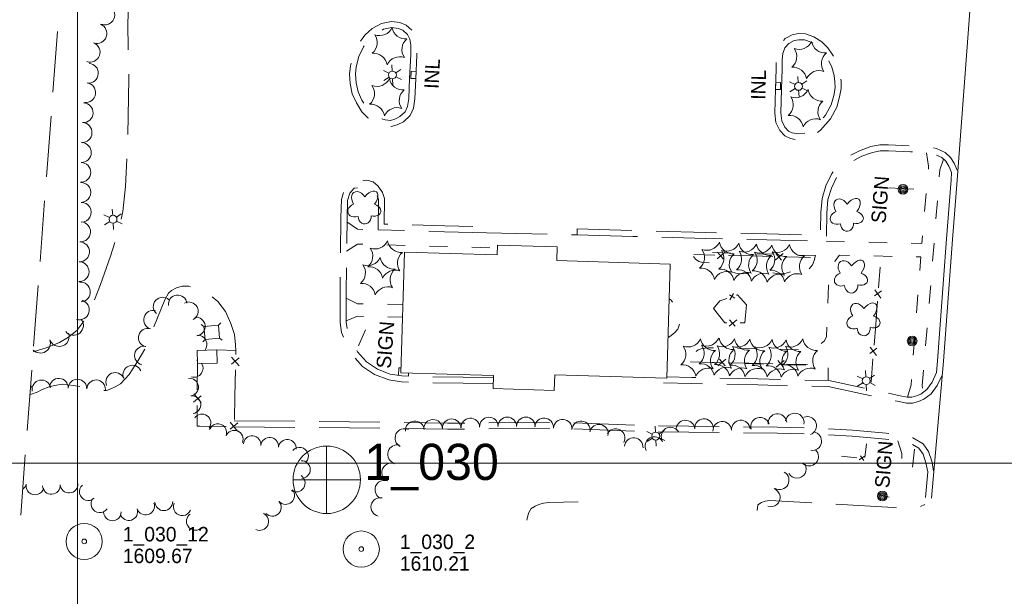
# Model space of a CAD drawing. Header units: feet. Extents: x 386549 to 388819, y 99500 to 101500.
# Tile 2 of 7: x 387476 to 387885, y 99945 to 100184. Entities that reach past the tile are written whole.
import ezdxf
from ezdxf.enums import TextEntityAlignment as Align

# ---------------------------------------------------------------- set-up
doc = ezdxf.new("R2010")
doc.units = ezdxf.units.FT
doc.header["$MEASUREMENT"] = 0
for name, pattern in [('DGN Style 3', [35.23527, 25.16805, -10.06722]), ('DGN Style 4', [40.294048, 20.13444, -10.06722, 0.025168, -10.06722]), ('DGN Style 5', [17.617635, 7.550415, -10.06722])]:
    doc.linetypes.add(name, pattern=pattern)
for name, color, linetype, lineweight in [('E_DWY', 73, 'DGN Style 3', 0), ('E_LAND_Vegetation', 21, 'Continuous', 0), ('E_MAP_GridLines', 251, 'Continuous', 0), ('E_MAP_Limits', 21, 'DGN Style 3', 0), ('E_MAP_PassPoints', 40, 'Continuous', 0), ('E_MISCPROP', 40, 'Continuous', 0), ('E_MISCPROP_HvyLine', 54, 'Continuous', 13), ('E_MISCPROP_Railing', 40, 'Continuous', 0), ('E_PATH_Sidewalk', 73, 'DGN Style 5', 0), ('E_RDWY', 40, 'Continuous', 13), ('E_UTL_AboveGroundPipe', 40, 'DGN Style 4', 0)]:
    doc.layers.add(name, color=color, linetype=linetype, lineweight=lineweight)
doc.styles.add('Style-IGR_FONT_0', font='IGR_FONT_0.shx')

# ---------------------------------------------------------------- blocks, each defined once
blk = doc.blocks.new('PP')
at = {"layer": 'E_MAP_PassPoints', "color": 40, "linetype": 'Continuous', "lineweight": 0}
for radius in [7.5, 0.96]:
    blk.add_circle((0, 0), radius, dxfattribs=at)
blk = doc.blocks.new('PHOTOC')
at = {"layer": 'E_MAP_Limits', "color": 73, "linetype": 'Continuous', "lineweight": 0}
for p, q in [((0.12, 14.06), (0.06, -13.8)), ((-13.79, 0.03), (14.12, 0.01))]:
    blk.add_line(p, q, dxfattribs=at)
blk.add_circle((0.17, 0.03), 14, dxfattribs=at)
blk = doc.blocks.new('INLT')
at = {"layer": 'E_MISCPROP_Railing', "color": 40, "linetype": 'Continuous', "lineweight": 0, "flags": 128}
blk.add_lwpolyline([(3, -2), (3, 0), (0, 0), (0, -2), (3, -2)], dxfattribs=at)
blk = doc.blocks.new('INL_6')
at = {"layer": 'E_MISCPROP_Railing', "color": 40, "linetype": 'Continuous', "lineweight": 0, "style": 'Style-IGR_FONT_0'}
blk.add_text('INL', height=6, rotation=0, dxfattribs=at).set_placement((-5.79, -2.75))
blk = doc.blocks.new('INL_7')
at = {"layer": 'E_MISCPROP_Railing', "color": 40, "linetype": 'Continuous', "lineweight": 0, "style": 'Style-IGR_FONT_0'}
blk.add_text('INL', height=6, rotation=0, dxfattribs=at).set_placement((-5.79, -2.75))
blk = doc.blocks.new('PED')
at = {"layer": 'E_UTL_AboveGroundPipe', "color": 101, "linetype": 'Continuous', "lineweight": 13}
for p, q in [((-2.34, 2.71), (-3.29, 3.77)), ((3.06, 2.71), (4.02, 3.77)), ((-3.29, -4.35), (-2.34, -3.29)), ((4.02, -4.35), (3.06, -3.29))]:
    blk.add_line(p, q, dxfattribs=at)
at = {"layer": 'E_UTL_AboveGroundPipe', "color": 101, "linetype": 'Continuous', "lineweight": 13, "flags": 128}
blk.add_lwpolyline([(-2.34, -3.29), (3.06, -3.29), (3.06, 2.71), (-2.34, 2.71)], close=True, dxfattribs=at)
blk = doc.blocks.new('POLE')
at = {"layer": 'E_MISCPROP', "color": 20, "linetype": 'Continuous', "lineweight": 0}
for radius in [2.02, 1.51, 1.01, 0.504]:
    blk.add_circle((0.03, -0.09), radius, dxfattribs=at)
blk = doc.blocks.new('LTP')
at = {"layer": 'E_MISCPROP', "color": 20, "linetype": 'Continuous', "lineweight": 0}
for p, q in [((-1.61, 0.09), (-4.22, 0.17)), ((-0.78, 1.46), (-1.98, 3.76)), ((0.86, 1.37), (2.22, 3.6)), ((1.66, 0), (4.18, -0.06)), ((-0.86, -1.4), (-2.22, -3.59)), ((0.78, -1.44), (2.02, -3.62))]:
    blk.add_line(p, q, dxfattribs=at)
blk.add_arc((0.02, 0.01), 1.64, 0, 360, dxfattribs=at)
blk = doc.blocks.new('SIGN')
at = {"layer": 'E_MISCPROP', "color": 20, "linetype": 'Continuous', "lineweight": 0, "style": 'Style-IGR_FONT_0'}
blk.add_text('SIGN', height=6, rotation=360, dxfattribs=at).set_placement((0, 0), align=Align.MIDDLE_LEFT)
blk = doc.blocks.new('TREE')
at = {"layer": 'E_LAND_Vegetation', "color": 93, "linetype": 'Continuous', "lineweight": 0}
for centre, major_axis, ratio in [((-1.07, 3.38), (0.91, -3.32), 0.782863), ((2.88, 1.66), (-3.52, -1.95), 0.691916), ((-3.74, -0.07), (3.29, -0.08), 0.832022), ((-1.48, -3.66), (1.2, 3.24), 0.716896), ((2.54, -2.64), (-3.34, 3.06), 0.560249)]:
    blk.add_ellipse(centre, major_axis=major_axis, ratio=ratio, start_param=1.570796, end_param=4.712389, dxfattribs=at)
blk = doc.blocks.new('PINEL')
at = {"layer": 'E_LAND_Vegetation', "color": 93, "linetype": 'Continuous', "lineweight": 0}
for centre, start, end in [((-8.23, 7.26), 275.2113, 0.9763), ((2.17, 10.66), 215.2113, 300.9763), ((10.31, 3.35), 155.2114, 240.9763), ((-10.49, -3.45), 335.2113, 60.9763), ((8.05, -7.36), 95.2114, 180.9763), ((-2.35, -10.75), 35.2114, 120.9763)]:
    blk.add_arc(centre, 5.72, start, end, dxfattribs=at)
blk = doc.blocks.new('LTP_1')
at = {"layer": 'E_MISCPROP', "color": 20, "linetype": 'Continuous', "lineweight": 0}
for p, q in [((-1.61, 0.09), (-4.22, 0.17)), ((-0.78, 1.46), (-1.98, 3.76)), ((0.86, 1.37), (2.22, 3.6)), ((1.66, 0), (4.18, -0.06)), ((-0.86, -1.4), (-2.22, -3.59)), ((0.78, -1.44), (2.02, -3.62))]:
    blk.add_line(p, q, dxfattribs=at)
blk.add_arc((0.02, 0.01), 1.64, 0, 360, dxfattribs=at)

msp = doc.modelspace()

# ---------------------------------------------------------------- linework, layer by layer
at = {"layer": 'E_DWY', "color": 51, "linetype": 'DGN Style 3', "lineweight": 0, "flags": 128}
for points in [[(387481.64, 100046.3), (387487.47, 100048.04), (387492.64, 100050.21), (387496.36, 100052.3), (387499.72, 100055.17), (387503.14, 100059.56), (387505.56, 100063.93), (387509.65, 100074.27), (387513.76, 100085.99), (387517.39, 100097.37), (387518.81, 100104.48), (387520, 100114.9), (387520.91, 100132.64), (387521.32, 100159.54), (387520.97, 100182.89), (387521.38, 100192.3), (387522.48, 100197.48), (387525.62, 100203.38), (387529.43, 100207.59), (387533.77, 100210.76), (387539.35, 100213.91), (387546.43, 100215.82), (387554.1, 100216.85), (387565.96, 100218.12), (387582.51, 100218.98), (387608.02, 100218.74), (387648.36, 100218.24), (387697.18, 100216.52), (387751.33, 100215.23), (387768.23, 100215.33), (387786.45, 100216.2), (387806.43, 100217.6), (387814.23, 100218.05), (387819.08, 100218.07)], [(387640.42, 100159.78), (387640.08, 100151.23), (387639.46, 100147.39), (387638.1, 100144.39), (387635.3, 100141.81), (387632.7, 100140.53), (387630.28, 100139.82), (387627.17, 100140.05), (387624.05, 100141.15), (387620.56, 100143.43), (387618.03, 100145.94), (387615.88, 100149.59), (387614.12, 100153.41), (387613.18, 100157.63), (387613, 100161.54), (387613.31, 100164.94), (387614.53, 100169.69), (387616.63, 100174.17), (387619.33, 100177.66), (387622.36, 100180.45), (387626.23, 100182.52), (387630.34, 100183.39), (387633.83, 100183), (387636.41, 100181.92), (387639.04, 100179.59), (387640.38, 100176.83), (387640.95, 100173.73), (387640.89, 100169.55)], [(387637.92, 100159.88), (387637.59, 100151.48), (387637.04, 100148.12), (387636.03, 100145.89), (387633.87, 100143.89), (387631.79, 100142.87), (387630.01, 100142.35), (387627.69, 100142.52), (387625.16, 100143.41), (387622.14, 100145.38), (387620.02, 100147.49), (387618.1, 100150.75), (387616.5, 100154.21), (387615.67, 100157.97), (387615.5, 100161.48), (387615.78, 100164.51), (387616.89, 100168.84), (387618.77, 100172.86), (387621.18, 100175.96), (387623.82, 100178.4), (387627.09, 100180.15), (387630.47, 100180.86), (387633.2, 100180.55), (387635.06, 100179.77), (387637.01, 100178.04), (387637.99, 100176.05), (387638.45, 100173.52), (387638.39, 100169.59)], [(387789.79, 100155.25), (387789.45, 100145.34), (387789.98, 100141.45), (387791.61, 100138.15), (387793.69, 100135.89), (387795.96, 100134.79), (387799.25, 100134.28), (387802.69, 100134.61), (387805.76, 100136.13), (387808.42, 100138.27), (387812.54, 100143.01), (387815.23, 100147.87), (387816.36, 100152.06), (387817.04, 100155.61), (387816.97, 100158.53), (387816.59, 100161.47), (387815.5, 100165.26), (387813.61, 100169.45), (387811.44, 100172.47), (387808.95, 100174.98), (387805.7, 100177.09), (387802.29, 100178.21), (387799.31, 100178.37), (387796.73, 100177.83), (387793.79, 100176.29), (387791.47, 100173.74), (387790.31, 100170.6), (387790.1, 100167.55), (387790.02, 100163.74)], [(387792.29, 100155.17), (387791.96, 100145.46), (387792.4, 100142.2), (387793.7, 100139.57), (387795.2, 100137.93), (387796.71, 100137.21), (387799.32, 100136.8), (387802, 100137.06), (387804.41, 100138.25), (387806.67, 100140.08), (387810.48, 100144.45), (387812.9, 100148.82), (387813.93, 100152.62), (387814.54, 100155.81), (387814.47, 100158.34), (387814.13, 100160.96), (387813.15, 100164.4), (387811.44, 100168.2), (387809.53, 100170.85), (387807.36, 100173.03), (387804.62, 100174.82), (387801.83, 100175.73), (387799.51, 100175.85), (387797.58, 100175.45), (387795.34, 100174.28), (387793.65, 100172.42), (387792.78, 100170.07), (387792.6, 100167.44), (387792.52, 100163.69)], [(387638.39, 100169.59), (387637.92, 100159.88)], [(387640.88, 100169.47), (387640.42, 100159.76)], [(387790.02, 100163.75), (387789.79, 100155.24)], [(387792.52, 100163.69), (387792.29, 100155.17)], [(387707.4, 100094.81), (387707.47, 100097.31), (387730.62, 100096.69), (387760.89, 100095.84), (387786.21, 100095.26), (387808.44, 100094.65), (387808.54, 100104.16), (387809.1, 100109.97), (387810.69, 100115.14), (387813.12, 100120.31), (387816.61, 100124.34), (387820.61, 100127.69), (387824.61, 100129.76), (387829.37, 100131.49), (387833.04, 100132.18), (387836.73, 100132.2), (387845.99, 100131.77), (387852.46, 100131.45), (387856.55, 100130.72), (387860.27, 100129.07), (387862.36, 100126.92), (387863.94, 100124.53), (387865.19, 100121.64)], [(387707.4, 100094.81), (387730.55, 100094.19), (387760.83, 100093.34), (387786.15, 100092.76), (387810.92, 100092.08), (387811.04, 100104.03), (387811.56, 100109.48), (387813.02, 100114.24), (387815.23, 100118.94), (387818.37, 100122.55), (387822, 100125.6), (387825.61, 100127.47), (387830.03, 100129.07), (387833.29, 100129.68), (387836.68, 100129.7), (387845.87, 100129.27), (387852.18, 100128.96), (387855.81, 100128.31), (387858.81, 100126.98), (387860.41, 100125.35), (387861.73, 100123.34), (387862.89, 100120.65)], [(387672.69, 100033.07), (387647.15, 100033.45), (387634.48, 100033.78), (387629.25, 100034.6), (387623.36, 100036.81), (387618.39, 100040.16), (387614.19, 100044.86), (387611.39, 100049.92), (387609.67, 100054.26), (387609.12, 100058.47), (387609.04, 100070.88), (387609.42, 100101.98), (387609.61, 100109.55), (387610.86, 100113.49), (387613.69, 100116.48), (387620.15, 100117.6), (387622.72, 100116.81), (387624.9, 100115.01), (387626.62, 100112.46), (387627.47, 100109.88), (387627.35, 100099.32), (387652.49, 100098.63), (387669.88, 100098.16), (387669.81, 100095.66)], [(387672.77, 100035.57), (387647.2, 100035.95), (387634.71, 100036.28), (387629.89, 100037.03), (387624.51, 100039.05), (387620.04, 100042.06), (387616.24, 100046.31), (387613.66, 100050.99), (387612.11, 100054.9), (387611.62, 100058.64), (387611.54, 100070.87), (387611.92, 100101.93), (387612.1, 100109.13), (387613.07, 100112.19), (387614.93, 100114.15), (387619.99, 100115.03), (387621.52, 100114.57), (387623.03, 100113.32), (387624.35, 100111.35), (387624.96, 100109.49), (387624.82, 100096.89), (387652.42, 100096.13), (387669.81, 100095.66)], [(387669.81, 100095.66), (387707.4, 100094.81)], [(387565.78, 100046.89), (387565.7, 100049.19), (387565.15, 100053.5), (387563.72, 100058.02), (387561.46, 100062.99), (387558.36, 100067.14), (387554.8, 100070.15), (387550.58, 100072.4), (387546.2, 100073.51), (387543.45, 100073.6), (387541.13, 100072.81), (387539.05, 100071.78), (387537.81, 100070.57), (387536.25, 100067.85), (387528.29, 100047.88), (387525.24, 100042.65), (387521.43, 100036.91), (387517.89, 100032.94), (387515.68, 100031.72), (387513.87, 100030.89), (387512.11, 100030.28), (387509.94, 100030.29), (387507.96, 100030.47), (387505.65, 100031.05), (387498.41, 100032.31), (387493.65, 100032.8), (387490.5, 100032.28), (387488.24, 100031.7), (387485.43, 100030.64), (387483.28, 100029.56), (387480.97, 100028.69), (387480.29, 100028.52)], [(387856.62, 100037.7), (387854.76, 100033.62), (387852.65, 100030.63), (387850.08, 100028.77), (387848.28, 100027.99), (387846.38, 100027.46), (387844.37, 100027.49), (387841.57, 100028.05), (387826.81, 100031.17), (387811.87, 100034.31), (387782.44, 100035.03), (387755.07, 100035.59), (387744.68, 100035.87)], [(387858.89, 100036.66), (387856.94, 100032.37), (387854.45, 100028.85), (387851.33, 100026.59), (387849.12, 100025.63), (387846.7, 100024.96), (387844.1, 100024.99), (387841.07, 100025.6), (387826.29, 100028.72), (387811.58, 100031.82), (387782.38, 100032.53), (387755.01, 100033.09), (387743.25, 100033.4)], [(387565.13, 100017.65), (387600.23, 100017.35), (387630.03, 100016.98), (387653.7, 100016.67), (387702.71, 100016.96), (387736.54, 100015.62), (387768.04, 100015.32), (387790.66, 100014.96), (387809.4, 100014.48), (387821.79, 100013.77), (387835.78, 100012.48), (387842.46, 100011.6), (387846.78, 100010.64), (387851.05, 100008.15), (387853.28, 100004.96), (387854.67, 100000.91), (387855.42, 99996.85)], [(387565.11, 100015.15), (387600.21, 100014.85), (387630, 100014.48), (387653.69, 100014.17), (387702.67, 100014.46), (387736.48, 100013.12), (387768, 100012.82), (387790.61, 100012.46), (387809.3, 100011.98), (387821.61, 100011.28), (387835.5, 100010), (387842.03, 100009.14), (387845.86, 100008.29), (387849.32, 100006.26), (387851.03, 100003.81), (387852.24, 100000.27), (387852.96, 99996.4)], [(387686.51, 99976.47), (387687.19, 99979.36), (387688.32, 99981.21), (387689.96, 99982.24), (387691.92, 99983), (387693.48, 99983.44), (387695.63, 99983.72), (387713.76, 99984.1)], [(387782.17, 99980.39), (387782.49, 99982.81), (387783.93, 99983.67), (387785.47, 99984.25), (387787.41, 99984.51), (387838.73, 99981.65), (387843.47, 99981.38), (387846.96, 99981.35), (387849.1, 99981.7), (387851.78, 99982.86)]]:
    msp.add_lwpolyline(points, dxfattribs=at)
at = {"layer": 'E_LAND_Vegetation', "color": 93, "linetype": 'Continuous', "lineweight": 0}
for centre, radius, start, end in [((387511.37, 100186.12), 4.12, 246.2138, 66.2138), ((387508.13, 100178.4), 4.12, 249.9344, 69.9344), ((387505.3, 100170.65), 4.12, 249.9344, 69.9344), ((387504.58, 100161.91), 4.12, 266.1708, 86.1708), ((387503.46, 100153.88), 4.12, 262.0693, 82.0693), ((387502.39, 100145.54), 4.12, 267.0106, 87.0106), ((387501.95, 100137.3), 4.12, 267.0106, 87.0106), ((387501.66, 100129.02), 4.12, 268.2782, 88.2782), ((387501.42, 100120.77), 4.12, 268.2782, 88.2782), ((387501.46, 100112.44), 4.12, 271.1484, 91.1484), ((387501.62, 100104.19), 4.12, 271.1484, 91.1484), ((387501.32, 100096.08), 4.12, 267.1773, 87.1773), ((387500.91, 100087.8), 4.12, 268.6547, 88.6547), ((387500.71, 100079.55), 4.12, 268.6547, 88.6547), ((387501.25, 100071.13), 4.12, 274.7559, 94.7559), ((387541.61, 100066), 3.87, 6.5482, 186.5482), ((387500.82, 100063.71), 4.12, 254.1251, 74.1251), ((387535.38, 100065.06), 3.87, 47.8213, 227.8213), ((387546.24, 100063.11), 3.87, 298.1775, 118.1775), ((387531.4, 100059.57), 3.87, 73.6618, 253.6618), ((387498.38, 100057.27), 4.12, 219.4064, 39.4064), ((387549.18, 100056.78), 3.87, 276.5417, 96.5417), ((387492.45, 100052.61), 4.12, 199.3027, 19.3027), ((387529.23, 100052.14), 3.87, 73.6618, 253.6618), ((387484.67, 100049.88), 4.12, 223.8159, 19.3027), ((387549.9, 100049.26), 3.87, 323.2491, 90.8328), ((387527.59, 100044.73), 3.87, 78.1089, 258.1089), ((387548.48, 100039.43), 3.67, 253.3021, 33.5765), ((387548.48, 100039.43), 3.67, 69.6277, 73.3021), ((387515.68, 100033.81), 3.87, 22.9135, 202.9135), ((387522.8, 100036.83), 3.87, 22.9135, 202.9135), ((387485.07, 100030.69), 3.87, 10.9706, 190.9706), ((387492.29, 100031.39), 3.87, 357.2191, 177.2191), ((387500.03, 100031.03), 3.87, 357.7363, 177.7363), ((387507.76, 100030.72), 3.87, 357.7363, 177.7363), ((387546.57, 100031.62), 3.67, 277.6228, 97.6228), ((387478, 100029.29), 3.87, 27.623, 48.3232), ((387547.55, 100024.35), 3.67, 277.6228, 97.6228), ((387790.59, 100016.7), 3.86, 6.3415, 186.3415), ((387797.75, 100016.94), 3.86, 350.4669, 170.4669), ((387551.73, 100016.77), 3.67, 325.1415, 145.1415), ((387640.07, 100013.72), 3.86, 5.4558, 185.4557), ((387647.65, 100014.31), 3.86, 1.8531, 181.8531), ((387655.36, 100014.55), 3.86, 1.8531, 181.8531), ((387663.11, 100014.87), 3.86, 2.8884, 182.8884), ((387670.82, 100015.27), 3.86, 2.8884, 182.8884), ((387678.44, 100015.32), 3.86, 359.9516, 179.9516), ((387686.16, 100015.31), 3.86, 359.9516, 179.9516), ((387693.74, 100014.93), 3.86, 355.903, 175.903), ((387701.44, 100014.38), 3.86, 355.903, 175.903), ((387709.07, 100013.64), 3.86, 354.3363, 174.3363), ((387752.41, 100014.01), 3.86, 4.3998, 184.3998), ((387760.1, 100014.6), 3.86, 4.3998, 184.3998), ((387767.68, 100013.54), 3.86, 3.7095, 183.7095), ((387775.39, 100014.03), 3.86, 3.7095, 183.7095), ((387783.39, 100015.24), 3.86, 17.0255, 197.0255), ((387802.93, 100015.55), 3.86, 290.4632, 110.4632), ((387558.28, 100012.71), 3.67, 338.4327, 158.4327), ((387565.1, 100010.01), 3.67, 338.3178, 158.3178), ((387635.72, 100010.51), 3.86, 64.2006, 244.2006), ((387716.46, 100012.29), 3.86, 347.9039, 167.9039), ((387723.42, 100010.49), 3.86, 332.2851, 152.2851), ((387746.2, 100011.12), 3.86, 32.0362, 212.0362), ((387805.04, 100009.2), 3.86, 260.3949, 80.3949), ((387572.54, 100007.74), 3.67, 354.9018, 174.9018), ((387579.81, 100007.08), 3.67, 353.6636, 173.6636), ((387587.11, 100006.26), 3.67, 353.6636, 173.6636), ((387730.94, 100006.74), 3.86, 354.9196, 174.9196), ((387739.48, 100007.14), 3.86, 29.0932, 209.0932), ((387592.22, 100002.94), 3.67, 319.6339, 139.6339), ((387632.64, 100003.77), 3.86, 73.4543, 253.4543), ((387803.75, 100002.75), 3.86, 226.6453, 46.6453), ((387593.01, 99997.43), 3.67, 271.5203, 91.5203), ((387630.25, 99996.25), 3.86, 68.1141, 248.1141), ((387791.53, 99992.97), 3.86, 240.3606, 60.3606), ((387798.69, 99997.68), 3.86, 209.7414, 29.7414), ((387590.85, 99991.79), 3.67, 237.4128, 57.4128), ((387627.37, 99989.09), 3.86, 68.1141, 248.1141), ((387475.21, 99992.24), 3.68, 304.8293, 347.0289), ((387482.38, 99990.58), 3.68, 167.0289, 347.0289), ((387489.2, 99990.86), 3.68, 183.778, 3.778), ((387496.52, 99991.37), 3.68, 184.0622, 4.0622), ((387504.53, 99988.22), 3.68, 132.0676, 312.0676), ((387586.45, 99986.62), 3.67, 221.2174, 41.2174), ((387787.86, 99985.85), 3.86, 250.3675, 70.3675), ((387509.35, 99983.2), 3.68, 144.3849, 324.3849), ((387535.88, 99984.04), 3.68, 181.7736, 1.7736), ((387580.93, 99981.72), 3.67, 222.5564, 42.5564), ((387625.71, 99981.85), 3.86, 77.1007, 257.1006), ((387514.52, 99979.87), 3.68, 180.2727, 0.2727), ((387521.32, 99979.95), 3.68, 198.3869, 18.3869), ((387528.3, 99982.27), 3.68, 198.3869, 18.3869), ((387543.54, 99981.95), 3.68, 156.6555, 336.6555), ((387548.96, 99975.93), 3.68, 124.4804, 304.4803), ((387575.7, 99975.83), 3.67, 243.7665, 63.7665)]:
    msp.add_arc(centre, radius, start, end, dxfattribs=at)
at = {"layer": 'E_MAP_GridLines', "color": 161, "linetype": 'Continuous', "lineweight": 0}
for p, q in [((387500, 99500), (387500, 101500)), ((387000, 100000), (388500, 100000))]:
    msp.add_line(p, q, dxfattribs=at)
at = {"layer": 'E_MAP_Limits', "color": 73, "linetype": 'DGN Style 3', "lineweight": 0, "flags": 128}
msp.add_lwpolyline([(387476.49, 99978.43), (387501.68, 100310.38), (387503.14, 100449.94), (387465.04, 100902.88)], dxfattribs=at)
at = {"layer": 'E_MISCPROP', "color": 20, "linetype": 'Continuous', "lineweight": 0}
for p, q in [((387837, 100114.38), (387847.22, 100113.76)), ((387616.73, 100048.73), (387619.58, 100055.39)), ((387832.34, 99987.01), (387836.93, 99986))]:
    msp.add_line(p, q, dxfattribs=at)
at = {"layer": 'E_MISCPROP_HvyLine', "color": 241, "linetype": 'Continuous', "lineweight": 13, "flags": 128}
for points in [[(387634.28, 100037.6), (387635.8, 100087.7), (387635.8, 100087.7), (387674.19, 100086.53), (387674.19, 100086.53), (387674.32, 100090.57), (387674.32, 100090.57), (387699.16, 100089.81), (387699.16, 100089.81), (387699.16, 100089.81), (387698.99, 100084.12), (387698.99, 100084.12), (387746.11, 100082.69), (387744.66, 100035.29), (387744.66, 100035.29), (387744.66, 100035.29), (387698.13, 100036.71), (387697.94, 100030.27), (387697.94, 100030.27), (387672.63, 100031.04), (387672.79, 100036.43), (387672.79, 100036.43), (387634.28, 100037.6)], [(387549.79, 100041.43), (387557.96, 100041.6), (387557.84, 100047.05), (387557.84, 100047.05), (387557.84, 100047.05), (387549.67, 100046.88)]]:
    msp.add_lwpolyline(points, close=True, dxfattribs=at)
at = {"layer": 'E_MISCPROP_Railing', "color": 40, "linetype": 'Continuous', "lineweight": 0}
for p, q in [((387765.54, 100084.91), (387768.83, 100087.64)), ((387765.75, 100087.71), (387768.11, 100084.9)), ((387789.7, 100084.31), (387792.99, 100087.04)), ((387789.92, 100087.12), (387792.27, 100084.31)), ((387772.93, 100068.57), (387770.63, 100069.88)), ((387772.37, 100070.52), (387770.83, 100067.85)), ((387833.77, 100071.65), (387830.87, 100069.47)), ((387831.01, 100072.01), (387833.53, 100068.61)), ((387770.55, 100056.87), (387773.67, 100059.58)), ((387770.69, 100059.59), (387773.03, 100056.93)), ((387831.88, 100047.8), (387828.98, 100045.62)), ((387829.12, 100048.16), (387831.64, 100044.76)), ((387564.04, 100044.09), (387567.1, 100040.41)), ((387567.17, 100043.85), (387564.04, 100041.21)), ((387769.13, 100043.26), (387765.83, 100040.52)), ((387768.92, 100040.45), (387766.55, 100043.26)), ((387793.36, 100042.71), (387790.06, 100039.97)), ((387793.15, 100039.9), (387790.78, 100042.71)), ((387551.4, 100025.18), (387548.28, 100028.8)), ((387548.26, 100025.36), (387551.35, 100028.06)), ((387563.46, 100017.07), (387566.53, 100013.4)), ((387566.6, 100016.84), (387563.47, 100014.2)), ((387826.72, 100003.01), (387824.47, 100001.39)), ((387826.46, 100001.2), (387825.05, 100003.13))]:
    msp.add_line(p, q, dxfattribs=at)
at = {"layer": 'E_MISCPROP_Railing', "color": 40, "linetype": 'Continuous', "lineweight": 0, "flags": 128}
for points in [[(387755.93, 100086.65), (387764.57, 100086.44)], [(387770.28, 100086.3), (387780.1, 100086.06)], [(387780.1, 100086.06), (387788.73, 100085.85)], [(387794.44, 100085.71), (387804.26, 100085.47)], [(387833.26, 100081.41), (387832.58, 100072.89)], [(387777.75, 100065.79), (387774.01, 100069.94), (387773.41, 100069.73)], [(387769.52, 100068.39), (387766.7, 100067.42), (387764.1, 100064.27)], [(387775.09, 100058.33), (387777.09, 100058.32), (387777.75, 100065.79)], [(387832.13, 100067.25), (387831.36, 100057.56)], [(387764.1, 100064.27), (387768.81, 100058.33), (387769.58, 100058.33)], [(387831.36, 100057.56), (387830.69, 100049.04)], [(387557.84, 100047.05), (387565.78, 100046.89), (387565.75, 100045.18)], [(387549.74, 100030.45), (387549.79, 100041.43)], [(387764.38, 100041.86), (387754.53, 100042.08)], [(387778.76, 100041.53), (387770.1, 100041.73)], [(387788.61, 100041.31), (387778.76, 100041.53)], [(387803, 100040.98), (387794.34, 100041.18)], [(387830.24, 100043.4), (387829.47, 100033.71)], [(387565.61, 100038.79), (387565.38, 100027.82)], [(387565.38, 100027.82), (387565.17, 100018.16)], [(387550.76, 100015.47), (387549.68, 100015.49), (387549.71, 100024.06)], [(387561.74, 100015.23), (387550.76, 100015.47)], [(387827.5, 100008.03), (387826.89, 100002.46)], [(387823.59, 100002.32), (387817.24, 100002.91)]]:
    msp.add_lwpolyline(points, dxfattribs=at)
at = {"layer": 'E_PATH_Sidewalk', "color": 51, "linetype": 'DGN Style 5', "lineweight": 0, "flags": 128}
for points in [[(387810.92, 100092.08), (387850.52, 100091.29), (387853.34, 100123.29), (387852.48, 100128.91)], [(387859.52, 100126.26), (387857.98, 100121.85), (387854.11, 100072.75), (387850.64, 100032.34), (387850.94, 100029.39)], [(387611.9, 100100.23), (387616.23, 100097.13), (387624.82, 100096.89)], [(387611.75, 100088.12), (387616.23, 100091.03), (387674.28, 100089.36)], [(387844.59, 100027.49), (387846.04, 100032.63), (387850.11, 100085.66), (387816.36, 100086.35), (387814.54, 100084.07), (387812.71, 100080.41), (387812.04, 100076.86), (387811.76, 100073.64), (387810.95, 100052.58), (387810.1, 100050.83), (387807.68, 100048.78), (387804.51, 100047.75), (387800.5, 100047.15), (387761.79, 100047.95), (387759.35, 100047.72), (387757.74, 100047.05), (387756.12, 100045.74), (387755.19, 100044.12), (387754.53, 100042.08), (387811.67, 100040.45), (387811.66, 100034.32)], [(387806.42, 100086.2), (387755.51, 100087.79), (387755.71, 100085.78), (387756.54, 100084.7), (387758.01, 100083.75), (387759.57, 100083.39), (387765.56, 100082.95), (387766.82, 100082.7), (387767.65, 100082.42), (387768.91, 100081.31), (387770.03, 100080.32), (387771.48, 100079.52), (387773.28, 100078.97), (387776.35, 100078.68), (387778.45, 100078.81), (387780.57, 100079.37), (387782.5, 100079.7), (387784.32, 100079.66), (387786.08, 100079.53), (387788.29, 100079.17), (387790.22, 100078.77), (387792.48, 100078.62), (387794.27, 100078.87), (387796.09, 100079.55), (387797.79, 100080.07), (387799.44, 100080.23), (387801.19, 100080.18), (387802.49, 100080.31), (387803.75, 100080.79)], [(387803.75, 100080.79), (387805.12, 100082.37), (387805.81, 100084.25), (387806.42, 100086.2)], [(387611.55, 100068.5), (387616.27, 100066.27), (387635.14, 100065.91)], [(387745.18, 100052.24), (387745.88, 100052.6), (387747.92, 100054.1), (387749.22, 100055.68), (387750.06, 100058.23), (387750.18, 100060.78), (387749.8, 100062.56), (387749.22, 100064.03), (387747.8, 100066), (387746.47, 100067.69), (387745.67, 100068.3)], [(387611.61, 100059.12), (387616.26, 100061.04), (387634.98, 100060.69)], [(387633.34, 100036.49), (387633.49, 100039.6), (387634.34, 100039.57)], [(387637.4, 100036.21), (387637.49, 100037.5)], [(387840.61, 100009.33), (387842.28, 100004.09), (387841.89, 99997.7), (387846.54, 99997.31), (387847.59, 100007.27)]]:
    msp.add_lwpolyline(points, dxfattribs=at)
at = {"layer": 'E_RDWY', "color": 21, "linetype": 'Continuous', "lineweight": 13, "flags": 128}
for points in [[(387854.51, 99985.55), (387859.54, 100042.38), (387863.29, 100092.95), (387865.16, 100117.52), (387871.29, 100198.85), (387874.26, 100242.49), (387878.22, 100301.85), (387880.44, 100357.46), (387881.18, 100407.65), (387880.87, 100437.87), (387880.25, 100456.58), (387878.46, 100500.44), (387876.48, 100535.71), (387874.48, 100562.96), (387872.09, 100591.16), (387868.27, 100634.71), (387865.37, 100669.59), (387862.64, 100699.57), (387859.34, 100738.63), (387856.17, 100774.49), (387852.17, 100820.42), (387848.64, 100860.9), (387844.74, 100906.24), (387841.29, 100945.55)], [(387856.62, 100037.7), (387857.05, 100042.59), (387860.8, 100093.13), (387862.67, 100117.71), (387862.89, 100120.65)], [(387852.02, 99985.77), (387852.96, 99996.4)]]:
    msp.add_lwpolyline(points, dxfattribs=at)

# ---------------------------------------------------------------- block references
at = {"layer": 'E_LAND_Vegetation', "color": 93, "linetype": 'Continuous', "lineweight": 0, "xscale": 1.000002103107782, "yscale": 1.000002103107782, "zscale": 1.000002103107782, "rotation": 94.42266746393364}
for name, p in [('PINEL', (387629.54, 100173.25)), ('PINEL', (387803.66, 100167.48)), ('PINEL', (387628.42, 100152.11)), ('PINEL', (387802.21, 100147.47)), ('TREE', (387618.86, 100106.35)), ('TREE', (387819.09, 100103.31)), ('PINEL', (387627.67, 100084.66)), ('PINEL', (387765.4, 100084.12)), ('PINEL', (387773.45, 100083.73)), ('PINEL', (387780.8, 100083.39)), ('PINEL', (387787.23, 100082.96)), ('PINEL', (387794.53, 100083.19)), ('PINEL', (387624.62, 100077.74)), ('TREE', (387820.85, 100077.69)), ('TREE', (387826.03, 100059.95)), ('PINEL', (387757.62, 100043.99)), ('PINEL', (387765.25, 100044.37)), ('PINEL', (387771.67, 100044.06)), ('PINEL', (387778.08, 100043.86)), ('PINEL', (387787.27, 100043.69)), ('PINEL', (387793.09, 100043.55)), ('PINEL', (387800.02, 100043.98))]:
    msp.add_blockref(name, p, dxfattribs=at)
at = {"layer": 'E_MAP_Limits', "color": 73, "linetype": 'Continuous', "lineweight": 0}
msp.add_blockref('PHOTOC', (387603.33, 99993.14), dxfattribs=at)
at = {"layer": 'E_MAP_PassPoints', "color": 40, "linetype": 'Continuous', "lineweight": 0}
for p in [(387502.84, 99967.59), (387617.84, 99964.42)]:
    msp.add_blockref('PP', p, dxfattribs=at)
at = {"layer": 'E_MISCPROP', "color": 20, "linetype": 'Continuous', "lineweight": 0}
for name, p, xscale, yscale, zscale, rotation in [('LTP', (387630.78, 100161.17), 1.000001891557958, 1.000001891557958, 1.000001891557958, 95.05850680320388), ('LTP', (387799.33, 100156.45), 1.000001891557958, 1.000001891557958, 1.000001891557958, 95.05850680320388), ('SIGN', (387832.45, 100099.71), 1.000000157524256, 1.000000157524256, 1.000000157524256, 85.5580563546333), ('POLE', (387842.63, 100113.68), 1.000001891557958, 1.000001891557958, 1.000001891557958, 95.05850680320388), ('LTP', (387514.81, 100101.28), 1.000001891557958, 1.000001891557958, 1.000001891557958, 95.05850680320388), ('SIGN', (387627.06, 100039.4), 1.000000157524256, 1.000000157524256, 1.000000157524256, 85.5580563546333), ('POLE', (387846.42, 100050.76), 1.000001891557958, 1.000001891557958, 1.000001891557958, 95.05850680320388), ('LTP_1', (387827.44, 100034.29), 1.000002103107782, 1.000002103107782, 1.000002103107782, 94.42266746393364), ('LTP', (387740.09, 100011.3), 1.000001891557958, 1.000001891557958, 1.000001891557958, 95.05850680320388), ('SIGN', (387833.96, 99989.78), 1.000000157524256, 1.000000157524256, 1.000000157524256, 85.5580563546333), ('POLE', (387834.04, 99986.37), 1.000001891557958, 1.000001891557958, 1.000001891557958, 95.05850680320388)]:
    msp.add_blockref(name, p, dxfattribs=dict(at, xscale=xscale, yscale=yscale, zscale=zscale, rotation=rotation))
at = {"layer": 'E_MISCPROP_Railing', "color": 40, "linetype": 'Continuous', "lineweight": 0}
for name, p, xscale, yscale, zscale, rotation in [('INL_6', (387647.46, 100161.23), 1.000000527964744, 1.000000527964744, 1.000000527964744, 87.3016083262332), ('INLT', (387640.56, 100162.66), 1.000000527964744, 1.000000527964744, 1.000000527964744, 267.3016083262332), ('INL_7', (387782.95, 100156.69), 1.000001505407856, 1.000001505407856, 1.000001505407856, 88.43286285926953), ('INLT', (387789.79, 100155.17), 1.000001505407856, 1.000001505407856, 1.000001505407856, 88.43286285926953)]:
    msp.add_blockref(name, p, dxfattribs=dict(at, xscale=xscale, yscale=yscale, zscale=zscale, rotation=rotation))
at = {"layer": 'E_UTL_AboveGroundPipe', "color": 101, "linetype": 'Continuous', "lineweight": 13, "xscale": 1.000001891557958, "yscale": 1.000001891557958, "zscale": 1.000001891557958, "rotation": 95.05850680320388}
msp.add_blockref('PED', (387555.5, 100053.98), dxfattribs=at)

# ---------------------------------------------------------------- texts
at = {"layer": 'E_MAP_Limits', "color": 73, "linetype": 'Continuous', "lineweight": 0, "style": 'Style-IGR_FONT_0'}
msp.add_text('1_030', height=15, dxfattribs=at).set_placement((387619.15, 99993.1))
at = {"layer": 'E_MAP_PassPoints', "color": 40, "linetype": 'Continuous', "lineweight": 0, "style": 'Style-IGR_FONT_0'}
for s, p in [('1_030_12', (387518.84, 99967.59)), ('1_030_2', (387633.84, 99964.42)), ('1609.67', (387518.84, 99958.59)), ('1610.21', (387633.84, 99955.42))]:
    msp.add_text(s, height=6, dxfattribs=at).set_placement(p)

doc.saveas('drawing.dxf')
